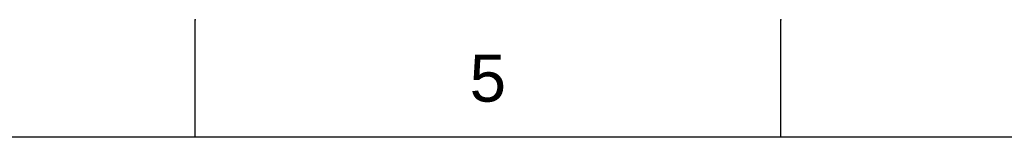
# Model space of a CAD drawing. Header units: millimetres. Extents: x 580 to 2065, y -13 to 1037.
# Tile 10 of 13: x 1269 to 1567, y 1001 to 1037. Entities that reach past the tile are written whole.
import ezdxf

# ---------------------------------------------------------------- set-up
doc = ezdxf.new("R2010")
doc.units = ezdxf.units.MM
doc.header["$LTSCALE"] = 0.1
doc.styles.get("Standard").update_dxf_attribs({"font": 'arial_0.ttf'})

msp = doc.modelspace()

# ---------------------------------------------------------------- linework, layer by layer
for p, q in [((1322.28, 1001.37), (1322.28, 1036.73)), ((1499.05, 1001.37), (1499.05, 1036.73)), ((2029.35, 1001.37), (615.21, 1001.37))]:
    msp.add_line(p, q)
for p in [(1322.28, 1036.73), (1499.05, 1036.73)]:
    msp.add_point(p)

# ---------------------------------------------------------------- texts
at = {"insert": (1410.66, 1019.05), "char_height": 14.14, "attachment_point": 5}
msp.add_mtext_dynamic_manual_height_columns('5', width=50, gutter_width=12.5, heights=[0], dxfattribs=at)

doc.saveas('drawing.dxf')
